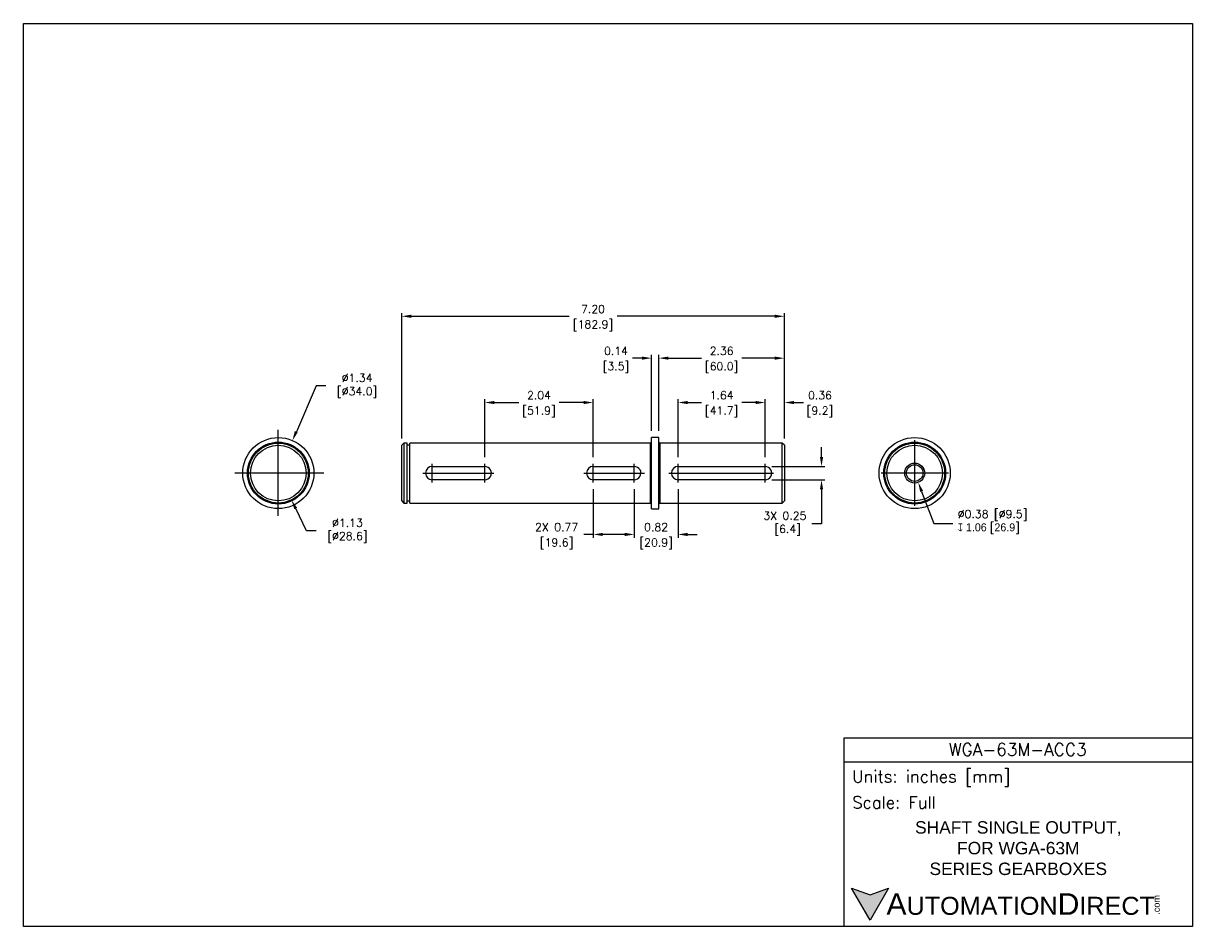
# Model space of a CAD drawing. Extents: x 900.3 to 922.3, y -12.8 to 4.2.
import ezdxf
from ezdxf import colors
from ezdxf.entities.mleader import LeaderData, LeaderLine
from ezdxf.math import Vec2, Vec3

# ---------------------------------------------------------------- set-up
doc = ezdxf.new("R2010")
doc.units = 0
doc.header["$LTSCALE"] = 4
doc.header["$MEASUREMENT"] = 0
doc.linetypes.add('CENTER2', pattern=[1.125, 0.75, -0.125, 0.125, -0.125])
doc.layers.get('0').update_dxf_attribs({"linetype": 'CONTINUOUS'})
doc.layers.get('DEFPOINTS').update_dxf_attribs({"linetype": 'CONTINUOUS'})
for name, color, linetype in [('CENTER', 40, 'CENTER2'), ('DIMENSIONS', 140, 'CONTINUOUS'), ('DIMENSIONS @ 1', 140, 'CONTINUOUS'), ('TEXT', 140, 'CONTINUOUS')]:
    doc.layers.add(name, color=color, linetype=linetype)
doc.styles.add('\\M+2ABAC\\M+2A6A11', font='txt')
doc.styles.add('ROMANS', font='romans.shx')
doc.styles.get("Standard").update_dxf_attribs({"font": 'romans.shx'})
doc.dimstyles.get("Standard").update_dxf_attribs({"dimtxt": 0.15, "dimasz": 0.18, "dimexe": 0.0625, "dimexo": 0.125, "dimgap": 0.0625, "dimtad": 0, "dimtih": 1, "dimtoh": 1, "dimzin": 0, "dimdsep": 46, "dimtxsty": 'Standard', "dimcen": 0, "dimadec": 0, "dimazin": 0, "dimtfac": 1, "dimtofl": 0, "dimtmove": 0, "dimatfit": 3, "dimfxl": 0, "dimtolj": 1, "dimtzin": 0, "dimarcsym": 0})

# ---------------------------------------------------------------- blocks, each defined once
blk = doc.blocks.new('*D44')
at = {"layer": 'DEFPOINTS', "color": 0}
for p in [(905.393, -3.604), (904.86, -4.832)]:
    blk.add_point(p, dxfattribs=at)
at = {"layer": 'DIMENSIONS', "color": 0, "lineweight": -2}
for p, q in [((905.84, -2.577), (905.465, -3.439)), ((906.02, -2.577), (905.84, -2.577))]:
    blk.add_line(p, q, dxfattribs=at)
at = {"layer": 'DIMENSIONS', "color": 0}
blk.add_solid([(905.437, -3.427), (905.492, -3.451), (905.393, -3.604)], dxfattribs=at)
at = {"layer": 'DIMENSIONS', "color": 0, "insert": (906.557, -2.577), "char_height": 0.15, "attachment_point": 5}
blk.add_mtext('\\A1; ∅1.34\\P [∅34.0]', dxfattribs=at)
blk = doc.blocks.new('*D45')
at = {"layer": 'DEFPOINTS', "color": 0}
for p in [(904.879, -3.713), (905.374, -4.724)]:
    blk.add_point(p, dxfattribs=at)
at = {"layer": 'DIMENSIONS', "color": 0, "lineweight": -2}
for p, q in [((905.658, -5.304), (905.453, -4.885)), ((905.838, -5.304), (905.658, -5.304))]:
    blk.add_line(p, q, dxfattribs=at)
at = {"layer": 'DIMENSIONS', "color": 0}
blk.add_solid([(905.48, -4.872), (905.426, -4.898), (905.374, -4.724)], dxfattribs=at)
at = {"layer": 'DIMENSIONS', "color": 0, "insert": (906.376, -5.304), "char_height": 0.15, "attachment_point": 5}
blk.add_mtext('\\A1; ∅1.13\\P [∅28.6]', dxfattribs=at)
blk = doc.blocks.new('*D46')
at = {"layer": 'DEFPOINTS', "color": 0}
for p in [(914.648, -1.267), (907.448, -3.695), (914.648, -3.695)]:
    blk.add_point(p, dxfattribs=at)
at = {"layer": 'DIMENSIONS', "color": 0, "lineweight": -2}
for p, q in [((907.448, -3.57), (907.448, -1.205)), ((907.628, -1.267), (910.597, -1.267)), ((914.468, -1.267), (911.5, -1.267)), ((914.648, -3.57), (914.648, -1.205))]:
    blk.add_line(p, q, dxfattribs=at)
at = {"layer": 'DIMENSIONS', "color": 0}
for points in [[(907.628, -1.237), (907.628, -1.297), (907.448, -1.267)], [(914.468, -1.237), (914.468, -1.297), (914.648, -1.267)]]:
    blk.add_solid(points, dxfattribs=at)
at = {"layer": 'DIMENSIONS', "color": 0, "char_height": 0.15, "attachment_point": 5}
for s, insert in [('\\A1;7.20', (911.048, -1.13)), ('\\A1;[182.9]', (911.048, -1.444))]:
    blk.add_mtext(s, dxfattribs=dict(at, insert=insert))
blk = doc.blocks.new('*D47')
at = {"layer": 'DEFPOINTS', "color": 0}
for p in [(914.287, -2.89), (912.647, -4.043), (914.287, -4.043)]:
    blk.add_point(p, dxfattribs=at)
at = {"layer": 'DIMENSIONS', "color": 0, "lineweight": -2}
for p, q in [((912.647, -3.918), (912.647, -2.828)), ((914.287, -3.918), (914.287, -2.828)), ((912.827, -2.89), (913.087, -2.89)), ((914.107, -2.89), (913.848, -2.89))]:
    blk.add_line(p, q, dxfattribs=at)
at = {"layer": 'DIMENSIONS', "color": 0}
for points in [[(912.827, -2.86), (912.827, -2.92), (912.647, -2.89)], [(914.107, -2.86), (914.107, -2.92), (914.287, -2.89)]]:
    blk.add_solid(points, dxfattribs=at)
at = {"layer": 'DIMENSIONS', "color": 0, "char_height": 0.15, "attachment_point": 5}
for s, insert in [('\\A1;1.64', (913.467, -2.753)), ('\\A1;[41.7]', (913.467, -3.067))]:
    blk.add_mtext(s, dxfattribs=dict(at, insert=insert))
blk = doc.blocks.new('*D48')
at = {"layer": 'DEFPOINTS', "color": 0}
for p in [(914.648, -2.89), (914.648, -3.695), (914.287, -4.043)]:
    blk.add_point(p, dxfattribs=at)
at = {"layer": 'DIMENSIONS', "color": 0, "lineweight": -2}
for p, q in [((914.287, -3.918), (914.287, -2.828)), ((914.648, -3.57), (914.648, -2.828)), ((914.107, -2.89), (913.927, -2.89)), ((914.828, -2.89), (915.008, -2.89))]:
    blk.add_line(p, q, dxfattribs=at)
at = {"layer": 'DIMENSIONS', "color": 0}
for points in [[(914.107, -2.86), (914.107, -2.92), (914.287, -2.89)], [(914.828, -2.86), (914.828, -2.92), (914.648, -2.89)]]:
    blk.add_solid(points, dxfattribs=at)
at = {"layer": 'DIMENSIONS', "color": 0, "char_height": 0.15, "attachment_point": 5}
for s, insert in [('\\A1;0.36', (915.317, -2.753)), ('\\A1;[9.2]', (915.317, -3.067))]:
    blk.add_mtext(s, dxfattribs=dict(at, insert=insert))
blk = doc.blocks.new('*D49')
at = {"layer": 'DEFPOINTS', "color": 0}
for p in [(912.148, -2.055), (912.148, -3.549), (912.286, -3.549)]:
    blk.add_point(p, dxfattribs=at)
at = {"layer": 'DIMENSIONS', "color": 0, "lineweight": -2}
for p, q in [((911.968, -2.055), (911.788, -2.055)), ((912.148, -3.424), (912.148, -1.993)), ((912.286, -3.424), (912.286, -1.993)), ((912.466, -2.055), (912.646, -2.055))]:
    blk.add_line(p, q, dxfattribs=at)
at = {"layer": 'DIMENSIONS', "color": 0}
for points in [[(911.968, -2.025), (911.968, -2.085), (912.148, -2.055)], [(912.466, -2.025), (912.466, -2.085), (912.286, -2.055)]]:
    blk.add_solid(points, dxfattribs=at)
at = {"layer": 'DIMENSIONS', "color": 0, "char_height": 0.15, "attachment_point": 5}
for s, insert in [('\\A1;0.14', (911.479, -1.918)), ('\\A1;[3.5]', (911.479, -2.232))]:
    blk.add_mtext(s, dxfattribs=dict(at, insert=insert))
blk = doc.blocks.new('*D50')
at = {"layer": 'DEFPOINTS', "color": 0}
for p in [(914.648, -2.055), (912.286, -3.549), (914.648, -3.695)]:
    blk.add_point(p, dxfattribs=at)
at = {"layer": 'DIMENSIONS', "color": 0, "lineweight": -2}
for p, q in [((912.286, -3.424), (912.286, -1.993)), ((912.466, -2.055), (913.087, -2.055)), ((914.468, -2.055), (913.848, -2.055)), ((914.648, -3.57), (914.648, -1.993))]:
    blk.add_line(p, q, dxfattribs=at)
at = {"layer": 'DIMENSIONS', "color": 0}
for points in [[(912.466, -2.025), (912.466, -2.085), (912.286, -2.055)], [(914.468, -2.025), (914.468, -2.085), (914.648, -2.055)]]:
    blk.add_solid(points, dxfattribs=at)
at = {"layer": 'DIMENSIONS', "color": 0, "char_height": 0.15, "attachment_point": 5}
for s, insert in [('\\A1;2.36', (913.467, -1.918)), ('\\A1;[60.0]', (913.467, -2.232))]:
    blk.add_mtext(s, dxfattribs=dict(at, insert=insert))
blk = doc.blocks.new('*D51')
at = {"layer": 'DEFPOINTS', "color": 0}
for p in [(914.287, -4.093), (914.287, -4.343), (915.347, -4.343)]:
    blk.add_point(p, dxfattribs=at)
at = {"layer": 'DIMENSIONS', "color": 0, "lineweight": -2}
for p, q in [((915.347, -3.913), (915.347, -3.733)), ((914.412, -4.093), (915.41, -4.093)), ((914.412, -4.343), (915.41, -4.343)), ((915.347, -4.523), (915.347, -5.17)), ((915.347, -5.17), (915.167, -5.17))]:
    blk.add_line(p, q, dxfattribs=at)
at = {"layer": 'DIMENSIONS', "color": 0}
for points in [[(915.317, -3.913), (915.377, -3.913), (915.347, -4.093)], [(915.317, -4.523), (915.377, -4.523), (915.347, -4.343)]]:
    blk.add_solid(points, dxfattribs=at)
at = {"layer": 'DIMENSIONS', "color": 0, "insert": (914.658, -5.17), "char_height": 0.15, "attachment_point": 5}
blk.add_mtext('\\A1;3X 0.25\\P [6.4]', dxfattribs=at)
blk = doc.blocks.new('*D52')
at = {"layer": 'DEFPOINTS', "color": 0}
for p in [(911.052, -2.89), (909.01, -4.043), (911.052, -4.043)]:
    blk.add_point(p, dxfattribs=at)
at = {"layer": 'DIMENSIONS', "color": 0, "lineweight": -2}
for p, q in [((909.01, -3.918), (909.01, -2.828)), ((911.052, -3.918), (911.052, -2.828)), ((909.19, -2.89), (909.65, -2.89)), ((910.872, -2.89), (910.411, -2.89))]:
    blk.add_line(p, q, dxfattribs=at)
at = {"layer": 'DIMENSIONS', "color": 0}
for points in [[(909.19, -2.86), (909.19, -2.92), (909.01, -2.89)], [(910.872, -2.86), (910.872, -2.92), (911.052, -2.89)]]:
    blk.add_solid(points, dxfattribs=at)
at = {"layer": 'DIMENSIONS', "color": 0, "char_height": 0.15, "attachment_point": 5}
for s, insert in [('\\A1;2.04', (910.031, -2.753)), ('\\A1;[51.9]', (910.031, -3.067))]:
    blk.add_mtext(s, dxfattribs=dict(at, insert=insert))
blk = doc.blocks.new('*D53')
at = {"layer": 'DEFPOINTS', "color": 0}
for p in [(911.052, -4.393), (911.823, -4.393), (911.052, -5.373)]:
    blk.add_point(p, dxfattribs=at)
at = {"layer": 'DIMENSIONS', "color": 0, "lineweight": -2}
for p, q in [((911.052, -4.518), (911.052, -5.435)), ((911.823, -4.518), (911.823, -5.435)), ((911.052, -5.373), (910.872, -5.373)), ((911.643, -5.373), (911.232, -5.373))]:
    blk.add_line(p, q, dxfattribs=at)
at = {"layer": 'DIMENSIONS', "color": 0}
for points in [[(911.232, -5.343), (911.232, -5.403), (911.052, -5.373)], [(911.643, -5.343), (911.643, -5.403), (911.823, -5.373)]]:
    blk.add_solid(points, dxfattribs=at)
at = {"layer": 'DIMENSIONS', "color": 0, "char_height": 0.15, "attachment_point": 5}
for s, insert in [('\\A1;2X 0.77', (910.363, -5.235)), ('\\A1;[19.6]', (910.363, -5.549))]:
    blk.add_mtext(s, dxfattribs=dict(at, insert=insert))
blk = doc.blocks.new('*D54')
at = {"layer": 'DEFPOINTS', "color": 0}
for p in [(911.823, -4.393), (912.647, -4.393), (911.823, -5.373)]:
    blk.add_point(p, dxfattribs=at)
at = {"layer": 'DIMENSIONS', "color": 0, "lineweight": -2}
for p, q in [((911.823, -4.518), (911.823, -5.435)), ((912.647, -4.518), (912.647, -5.435)), ((911.643, -5.373), (911.463, -5.373)), ((912.827, -5.373), (913.007, -5.373))]:
    blk.add_line(p, q, dxfattribs=at)
at = {"layer": 'DIMENSIONS', "color": 0}
for points in [[(911.643, -5.343), (911.643, -5.403), (911.823, -5.373)], [(912.827, -5.343), (912.827, -5.403), (912.647, -5.373)]]:
    blk.add_solid(points, dxfattribs=at)
at = {"layer": 'DIMENSIONS', "color": 0, "char_height": 0.15, "attachment_point": 5}
for s, insert in [('\\A1;0.82', (912.235, -5.235)), ('\\A1;[20.9]', (912.235, -5.549))]:
    blk.add_mtext(s, dxfattribs=dict(at, insert=insert))

msp = doc.modelspace()

# ---------------------------------------------------------------- hatches: boundary and pattern name
at = {"layer": 'TEXT'}
msp.add_hatch(color=256, dxfattribs=at).paths.add_polyline_path([(916.608, -12.029), (916.259, -12.156), (915.91, -12.029), (916.259, -12.634)])

# ---------------------------------------------------------------- linework, layer by layer
for p, q in [((907.488, -3.656), (907.448, -3.695)), ((907.448, -4.742), (907.448, -3.695)), ((907.55, -3.656), (907.488, -3.656)), ((907.488, -3.656), (907.488, -4.781)), ((907.55, -4.781), (907.55, -3.656)), ((907.601, -3.695), (907.55, -3.695)), ((912.129, -3.656), (907.601, -3.656)), ((907.601, -4.781), (907.601, -3.656)), ((912.129, -4.781), (912.129, -3.656)), ((912.286, -3.549), (912.148, -3.549)), ((912.148, -4.888), (912.148, -3.549)), ((912.286, -4.888), (912.286, -3.549)), ((914.609, -3.656), (912.306, -3.656)), ((912.306, -3.656), (912.306, -4.781)), ((914.648, -3.695), (914.609, -3.656)), ((914.609, -4.781), (914.609, -3.656)), ((914.648, -3.695), (914.648, -4.742)), ((908.022, -4.093), (909.01, -4.093)), ((911.05, -4.093), (911.823, -4.093)), ((912.647, -4.093), (914.287, -4.093)), ((909.01, -4.343), (908.022, -4.343)), ((911.823, -4.343), (911.05, -4.343)), ((914.287, -4.343), (912.647, -4.343)), ((907.448, -4.742), (907.488, -4.781)), ((907.488, -4.781), (907.55, -4.781)), ((907.55, -4.742), (907.601, -4.742)), ((907.601, -4.781), (912.129, -4.781)), ((912.306, -4.781), (914.609, -4.781)), ((914.609, -4.781), (914.648, -4.742)), ((912.148, -4.888), (912.286, -4.888))]:
    msp.add_line(p, q)
for centre, radius in [((905.126, -4.218), 0.669), ((905.126, -4.218), 0.582), ((905.126, -4.218), 0.563), ((905.126, -4.218), 0.523), ((917.1, -4.218), 0.669), ((917.1, -4.218), 0.582), ((917.1, -4.218), 0.563), ((917.1, -4.218), 0.523), ((917.1, -4.218), 0.188), ((917.1, -4.218), 0.156)]:
    msp.add_circle(centre, radius)
for centre, radius, start, end in [((912.129, -3.636), 0.0197, 270, 0), ((912.306, -3.636), 0.0197, 180, 270), ((908.022, -4.218), 0.125, 90, 270), ((909.01, -4.218), 0.125, 268.8346, 90), ((911.05, -4.218), 0.125, 90, 270), ((911.823, -4.218), 0.125, 268.8346, 90), ((912.647, -4.218), 0.125, 90, 270), ((914.287, -4.218), 0.125, 268.8346, 90), ((912.129, -4.801), 0.0197, 0, 90), ((912.306, -4.801), 0.0197, 90, 180)]:
    msp.add_arc(centre, radius, start, end)
at = {"layer": 'CENTER'}
for p, q in [((905.126, -5.02), (905.126, -3.406)), ((917.1, -4.837), (917.1, -3.6)), ((908.022, -4.393), (908.022, -4.043)), ((909.01, -4.393), (909.01, -4.043)), ((911.052, -4.393), (911.052, -4.043)), ((911.823, -4.393), (911.823, -4.043)), ((912.647, -4.393), (912.647, -4.043)), ((914.287, -4.393), (914.287, -4.043)), ((905.981, -4.218), (904.307, -4.218)), ((907.847, -4.218), (909.178, -4.218)), ((910.875, -4.218), (912.016, -4.218)), ((912.471, -4.218), (914.441, -4.218)), ((917.735, -4.218), (916.466, -4.218))]:
    msp.add_line(p, q, dxfattribs=at)
at = {"layer": 'DEFPOINTS'}
msp.add_lwpolyline([(922.329, -12.754), (900.329, -12.754), (900.329, 4.246), (922.329, 4.246)], close=True, dxfattribs=at)
at = {"layer": 'TEXT'}
msp.add_line((915.77, -9.65), (922.329, -9.65), dxfattribs=at)
for points in [[(915.77, -12.754), (915.77, -9.198), (922.329, -9.198), (922.329, -12.754)], [(916.608, -12.029), (916.259, -12.634), (915.91, -12.029), (916.259, -12.156)]]:
    msp.add_lwpolyline(points, close=True, dxfattribs=at)

# ---------------------------------------------------------------- texts
for s, insert, char_height, width, attachment_point, style in [('WGA-63M-ACC3', (919.039, -9.421), 0.23384, 4.4017, 5, 'ROMANS'), (' Units: inches [mm]', (915.77, -9.964), 0.22608, 6.55966, 4, 'ROMANS'), (' Scale: Full', (915.77, -10.416), 0.22608, 6.55966, 4, 'ROMANS'), ('{\\fArial|b0|i0|c0|p34;     \\H1.2x;A\\H0.8333x;UTOMATION\\H1.2x;D\\H0.8333x;IRECT}', (915.91, -12.331), 0.33912, 5.7446, 4, '\\M+2ABAC\\M+2A6A11')]:
    msp.add_mtext(s, dxfattribs=dict(at, insert=insert, char_height=char_height, width=width, attachment_point=attachment_point, style=style))
at = {"layer": 'TEXT', "insert": (919.049, -11.278), "char_height": 0.23384, "width": 5.2409, "attachment_point": 5}
msp.add_mtext('{\\fArial|b0|i0|c0|p34;SHAFT SINGLE OUTPUT,\\PFOR WGA-63M\\PSERIES GEARBOXES}', dxfattribs=at)
at = {"layer": 'TEXT', "insert": (921.589, -12.53), "char_height": 0.12208, "width": 0.36177, "attachment_point": 1, "rotation": 90, "style": '\\M+2ABAC\\M+2A6A11'}
msp.add_mtext('{\\fArial|b0|i0|c0|p34;.com}', dxfattribs=at)

# ---------------------------------------------------------------- dimensions: what is measured, and where the dimension line sits
at = {"layer": 'DIMENSIONS @ 1'}
for base, p1, p2, picture, middle in [((914.648, -1.267), (907.448, -3.695), (914.648, -3.695), '*D46', (911.048, -1.267)), ((912.148, -2.055), (912.286, -3.549), (912.148, -3.549), '*D49', (911.479, -2.055)), ((914.648, -2.055), (912.286, -3.549), (914.648, -3.695), '*D50', (913.467, -2.055)), ((911.052, -2.89), (909.01, -4.043), (911.052, -4.043), '*D52', (910.031, -2.89)), ((914.287, -2.89), (912.647, -4.043), (914.287, -4.043), '*D47', (913.467, -2.89)), ((914.648, -2.89), (914.287, -4.043), (914.648, -3.695), '*D48', (915.317, -2.89)), ((911.823, -5.373), (912.647, -4.393), (911.823, -4.393), '*D54', (912.235, -5.373))]:
    dim = msp.add_linear_dim(base=base, p1=p1, p2=p2, dimstyle='Standard', override={"dimscale": 1, "dimpost": '\\X', "dimtix": 0, "dimtofl": 0, "dimtmove": 0, "dimatfit": 3}, dxfattribs=at)
    dim.commit()
    dim.dimension.update_dxf_attribs({"geometry": picture, "text_midpoint": middle})
for p1, p2, picture, middle in [((904.86, -4.832), (905.393, -3.604), '*D44', (906.557, -2.577)), ((904.879, -3.713), (905.374, -4.724), '*D45', (906.376, -5.304))]:
    dim = msp.add_diameter_dim_2p(p1=p1, p2=p2, text=' <>', dimstyle='Standard', override={"dimscale": 1, "dimpost": '\\X', "dimtix": 0, "dimtofl": 0, "dimtmove": 0, "dimatfit": 3}, dxfattribs=at)
    dim.commit()
    dim.dimension.update_dxf_attribs({"geometry": picture, "text_midpoint": middle, "dimtype": 163})
dim = msp.add_linear_dim(base=(915.347, -4.343), p1=(914.287, -4.093), p2=(914.287, -4.343), angle=90, text='3X <>', dimstyle='Standard', override={"dimscale": 1, "dimpost": '\\X', "dimtix": 0, "dimtofl": 0, "dimtmove": 0, "dimatfit": 3}, dxfattribs=at)
dim.commit()
dim.dimension.update_dxf_attribs({"geometry": '*D51', "text_midpoint": (914.658, -5.17), "dimtype": 160})
dim = msp.add_linear_dim(base=(911.052, -5.373), p1=(911.823, -4.393), p2=(911.052, -4.393), text='2X <>', dimstyle='Standard', override={"dimscale": 1, "dimpost": '\\X', "dimtix": 0, "dimtofl": 0, "dimtmove": 0, "dimatfit": 3}, dxfattribs=at)
dim.commit()
dim.dimension.update_dxf_attribs({"geometry": '*D53', "text_midpoint": (910.363, -5.373)})

# ---------------------------------------------------------------- leaders
at = {"layer": 'DIMENSIONS'}
ml = msp.add_multileader_mtext('Standard', dxfattribs=at)
ml.set_content('%%C0.38 [%%C9.5]\\P{\\Fgdt|c0;x 1.06 }[{\\Fgdt|c0;26.9}]', color=256)
ml.set_leader_properties()
ml.build(insert=Vec2(0, 0))
ml.multileader.update_dxf_attribs({"text_left_attachment_type": 2, "text_right_attachment_type": 2, "dogleg_length": 0.36, "arrow_head_size": 0.18})
ctx = ml.context
ctx.base_point, ctx.char_height, ctx.arrow_head_size, ctx.landing_gap_size, ctx.plane_origin = Vec3(917.82, -5.167), 0.15, 0.18, 0.09, Vec3(917.167, -4.394)
ctx.left_attachment, ctx.right_attachment = 2, 2
notes = []
notes.append((ctx, [(0, (1, 1, 0), (917.46, -5.167), (1, 0), 0.36, [(0, [(917.167, -4.394)], 0, [])])]))
ctx.mtext.insert, ctx.mtext.flow_direction = Vec3(917.91, -4.914), 5
for ctx, leaders in notes:
    for number, flags, end, landing, length, lines in leaders:
        leader = LeaderData()
        leader.index, (leader.has_last_leader_line, leader.has_dogleg_vector, leader.attachment_direction) = number, flags
        leader.last_leader_point, leader.dogleg_vector, leader.dogleg_length = Vec3(end), Vec3(landing), length
        for number, points, colour, breaks in lines:
            line = LeaderLine()
            line.index, line.vertices, line.color, line.breaks = number, Vec3.list(points), colors.encode_raw_color(colour), breaks
            leader.lines.append(line)
        ctx.leaders.append(leader)

doc.saveas('drawing.dxf')
